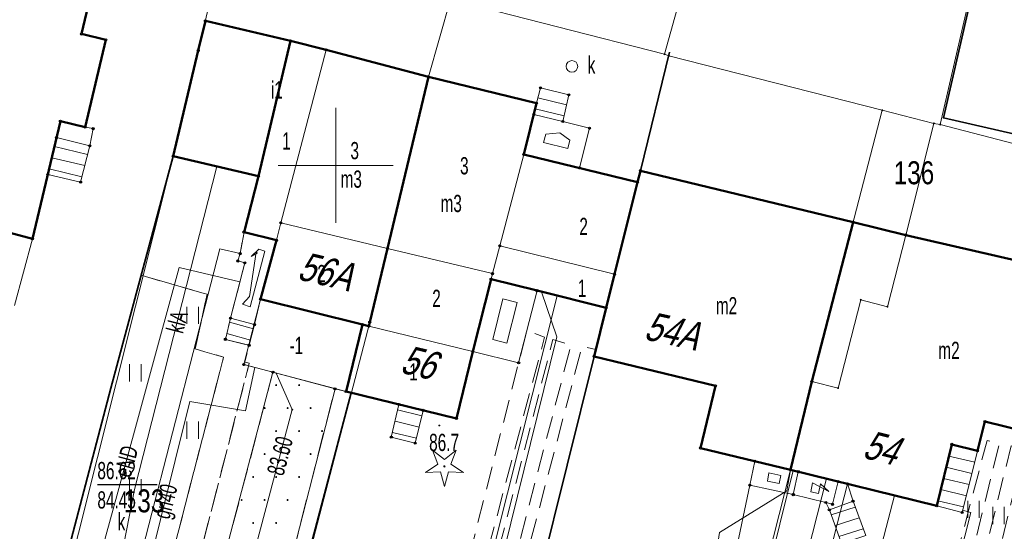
# Model space of a CAD drawing. Header units: metres. Extents: x 7504240 to 7504745, y 5782869 to 5783359.
# Tile 8 of 93: x 7504386 to 7504429, y 5782934 to 5782956. Entities that reach past the tile are written whole.
import ezdxf
from ezdxf.enums import TextEntityAlignment as Align

# ---------------------------------------------------------------- set-up
doc = ezdxf.new("R2010")
doc.units = ezdxf.units.M
doc.header["$MEASUREMENT"] = 0
for name, pattern in [('1.0_0.5', [1.5, 1, -0.5]), ('219-500', [0]), ('egbp-500', [0])]:
    doc.linetypes.add(name, pattern=pattern)
doc.layers.get('0').update_dxf_attribs({"color": 2, "linetype": 'CONTINUOUS', "lineweight": 5})
for name, color, linetype in [('203-punkt graniczny', 7, 'CONTINUOUS'), ('211-numer działki ewidencyjnej', 7, 'CONTINUOUS'), ('219-działka ewidencyjna', 7, 'CONTINUOUS'), ('312-budynek ewidencyjny', 7, 'CONTINUOUS'), ('312-oznaczenie budynku ewidencyjnego-Atr117', 7, 'CONTINUOUS'), ('320-blok - kondygnacja nadziemna', 7, 'CONTINUOUS'), ('320-blok - kondygnacja nadziemna-Atr25', 7, 'CONTINUOUS'), ('352-schody', 7, 'CONTINUOUS'), ('Adres nieruchomości (na budynku)', 7, 'CONTINUOUS'), ('blok - kondygnacja podziemna', 7, 'CONTINUOUS'), ('blok - kondygnacja podziemna-Atr178', 7, 'CONTINUOUS'), ('chodnik', 7, 'CONTINUOUS'), ('drzewo iglaste', 7, 'CONTINUOUS'), ('ogrodzenie trwałe', 7, 'CONTINUOUS'), ('pikieta sztuczna', 7, 'CONTINUOUS'), ('pikieta sztuczna-Atr2', 7, 'CONTINUOUS'), ('przewód elektroenergetyczny podziemny', 7, 'CONTINUOUS'), ('przewód elektroenergetyczny podziemny-Atr1', 7, 'CONTINUOUS'), ('przewód gazowy', 7, 'CONTINUOUS'), ('przewód gazowy-Atr1', 7, 'CONTINUOUS'), ('przewód kanalizacyjny', 7, 'CONTINUOUS'), ('przewód kanalizacyjny-Atr1', 7, 'CONTINUOUS'), ('przewód wodociągowy', 7, 'CONTINUOUS'), ('Punkt budynku', 7, 'CONTINUOUS'), ('rzędna', 7, 'CONTINUOUS'), ('rzędna-Atr2', 7, 'CONTINUOUS'), ('rzędna-Atr3', 7, 'CONTINUOUS'), ('studnia kanalizacyjna-Atr17', 7, 'CONTINUOUS'), ('taras', 7, 'CONTINUOUS'), ('trawnik', 7, 'CONTINUOUS'), ('wiatrołap', 7, 'CONTINUOUS'), ('wjazd do podziemia', 7, 'CONTINUOUS'), ('Wstawianie ramki sekcyjnej z opisem', 7, 'CONTINUOUS'), ('właz do komory lub kanału - okrągły', 7, 'CONTINUOUS'), ('właz do komory lub kanału - okrągły-Atr17', 7, 'CONTINUOUS')]:
    doc.layers.add(name, color=color, linetype=linetype)
doc.styles.get("Standard").update_dxf_attribs({"font": 'Working1250', "width": 0.75})
doc.linetypes.add('902-500', pattern='A,3.75,0,[1,ksztalty.shx,S=0.5,R=0,X=0,Y=0],3.75', length=7.5)

# ---------------------------------------------------------------- blocks, each defined once
blk = doc.blocks.new('PW01')
at = {"linetype": 'Continuous', "lineweight": 13}
h = blk.add_hatch(color=0, dxfattribs=at)
edge = h.paths.add_edge_path()
edge.add_arc((0, 0), 0.045, 0, 360)
blk = doc.blocks.new('OP011')
at = {"linetype": 'Continuous', "lineweight": 13}
h = blk.add_hatch(color=0, dxfattribs=at)
edge = h.paths.add_edge_path()
edge.add_arc((0, 0), 0.05, 0, 360)
at = {"color": 0, "linetype": 'Continuous', "lineweight": 13}
for p, q in [((-0.283, 0.093), (-0.512, 0.706)), ((-0.512, 0.706), (0, 0.299)), ((0, 0.299), (0.512, 0.706)), ((0.512, 0.706), (0.283, 0.093)), ((-0.828, -0.268), (-0.283, 0.093)), ((0.283, 0.093), (0.828, -0.268)), ((-0.175, -0.24), (-0.828, -0.268)), ((0, -0.87), (-0.175, -0.24)), ((0.175, -0.24), (0, -0.87)), ((0.828, -0.268), (0.175, -0.24))]:
    blk.add_line(p, q, dxfattribs=at)
blk = doc.blocks.new('US22')
at = {"color": 0, "linetype": 'Continuous', "lineweight": 13}
blk.add_circle((0, 0), 0.25, dxfattribs=at)
blk = doc.blocks.new('TU04')
at = {"color": 0, "linetype": 'Continuous', "lineweight": 13}
for p, q in [((0, 0), (0, 0.75)), ((0.5, 0), (0.5, 0.75))]:
    blk.add_line(p, q, dxfattribs=at)
blk = doc.blocks.new('203')
at = {"linetype": 'Continuous', "lineweight": 0}
h = blk.add_hatch(color=0, dxfattribs=at)
edge = h.paths.add_edge_path()
edge.add_arc((0, 0), 0.045, 0, 360)
blk = doc.blocks.new('PUNKTBUD')
at = {"color": 0}
blk.add_circle((0, 0), 0.045, dxfattribs=at)
blk = doc.blocks.new('PW02')
at = {"linetype": 'Continuous', "lineweight": 13}
h = blk.add_hatch(color=0, dxfattribs=at)
edge = h.paths.add_edge_path()
edge.add_arc((0, 0), 0.045, 0, 360)

msp = doc.modelspace()

# ---------------------------------------------------------------- linework, layer by layer
at = {"layer": '219-działka ewidencyjna', "color": 7, "linetype": '219-500', "lineweight": 18, "flags": 128}
for points in [[(7504433.82, 5782984.29), (7504426.3, 5782951.78)], [(7504414.31, 5782954.84), (7504418.56, 5782970.08)], [(7504392.93, 5782950.4), (7504395.12, 5782959.64)], [(7504405, 5782957.24), (7504404.04, 5782953.86)], [(7504414.31, 5782954.84), (7504405, 5782957.24)], [(7504406.47, 5782922.47), (7504414.5, 5782954.77)], [(7504414.31, 5782954.84), (7504414.5, 5782954.77)], [(7504414.5, 5782954.77), (7504423.78, 5782952.4)], [(7504401.48, 5782943.18), (7504404.04, 5782953.86)], [(7504423.78, 5782952.4), (7504420.72, 5782940.6)], [(7504423.78, 5782952.4), (7504426.03, 5782951.83)], [(7504426.03, 5782951.83), (7504424.81, 5782946.97)], [(7504426.3, 5782951.78), (7504426.03, 5782951.83)], [(7504426.3, 5782951.78), (7504433.77, 5782949.83)], [(7504387.17, 5782927.46), (7504392.93, 5782950.4)], [(7504424.81, 5782946.97), (7504424.01, 5782943.85)], [(7504422.85, 5782944.15), (7504421.86, 5782940.31)], [(7504424.01, 5782943.85), (7504422.85, 5782944.15)], [(7504396.76, 5782925.02), (7504401.48, 5782943.18)], [(7504420.72, 5782940.6), (7504419.79, 5782936.75)], [(7504421.86, 5782940.31), (7504420.72, 5782940.6)], [(7504419.79, 5782936.75), (7504415.58, 5782920.17)]]:
    msp.add_lwpolyline(points, dxfattribs=at)
at = {"layer": '312-budynek ewidencyjny', "color": 7, "linetype": 'Continuous', "lineweight": 50, "flags": 128}
for points in [[(7504388.94, 5782955.72), (7504389.23, 5782956.94)], [(7504394.02, 5782955), (7504394.33, 5782956.29)], [(7504394.33, 5782956.29), (7504398.03, 5782955.42)], [(7504390, 5782955.47), (7504388.94, 5782955.72)], [(7504389.1, 5782951.67), (7504390, 5782955.47)], [(7504398.03, 5782955.42), (7504396.64, 5782949.53)], [(7504396.64, 5782949.53), (7504398.03, 5782955.42)], [(7504398.03, 5782955.42), (7504399.58, 5782955.03)], [(7504392.93, 5782950.4), (7504394.02, 5782955)], [(7504399.58, 5782955.03), (7504404.04, 5782953.86)], [(7504404.04, 5782953.86), (7504402.25, 5782946.38)], [(7504402.25, 5782946.38), (7504404.04, 5782953.86)], [(7504404.04, 5782953.86), (7504408.74, 5782952.71)], [(7504408.74, 5782952.71), (7504408.19, 5782950.48)], [(7504386.8, 5782946.81), (7504388.02, 5782951.93)], [(7504388.02, 5782951.93), (7504389.1, 5782951.67)], [(7504396.64, 5782949.53), (7504392.93, 5782950.4)], [(7504408.19, 5782950.48), (7504413.13, 5782949.27)], [(7504396.01, 5782947.1), (7504396.64, 5782949.53)], [(7504413.13, 5782949.27), (7504413.26, 5782949.77)], [(7504413.26, 5782949.77), (7504422.52, 5782947.53)], [(7504377.85, 5782949.2), (7504386.8, 5782946.81)], [(7504413.13, 5782949.27), (7504412.13, 5782945.26)], [(7504412.13, 5782945.26), (7504413.13, 5782949.27)], [(7504422.52, 5782947.53), (7504420.72, 5782940.6)], [(7504422.52, 5782947.53), (7504420.72, 5782940.6)], [(7504424.81, 5782946.97), (7504422.52, 5782947.53)], [(7504397.42, 5782946.74), (7504396.01, 5782947.1)], [(7504432.64, 5782945.17), (7504424.81, 5782946.97)], [(7504396.73, 5782944.18), (7504397.42, 5782946.74)], [(7504402.25, 5782946.38), (7504401.48, 5782943.18)], [(7504401.48, 5782943.18), (7504402.25, 5782946.38)], [(7504412.13, 5782945.26), (7504411.77, 5782943.8)], [(7504411.77, 5782943.8), (7504412.13, 5782945.26)], [(7504406.76, 5782945.05), (7504405.97, 5782941.9)], [(7504408.76, 5782944.55), (7504406.76, 5782945.05)], [(7504411.77, 5782943.8), (7504408.76, 5782944.55)], [(7504401.16, 5782943.07), (7504396.73, 5782944.18)], [(7504411.25, 5782941.69), (7504411.77, 5782943.8)], [(7504400.45, 5782940.16), (7504401.16, 5782943.07)], [(7504401.44, 5782943.01), (7504401.16, 5782943.07)], [(7504401.16, 5782943.07), (7504401.44, 5782943.01)], [(7504401.48, 5782943.18), (7504401.44, 5782943.01)], [(7504401.44, 5782943.01), (7504401.48, 5782943.18)], [(7504405.97, 5782941.9), (7504405.25, 5782938.99)], [(7504416.52, 5782940.41), (7504411.25, 5782941.69)], [(7504415.87, 5782937.7), (7504416.52, 5782940.41)], [(7504420.72, 5782940.6), (7504419.79, 5782936.75)], [(7504420.72, 5782940.6), (7504419.79, 5782936.75)], [(7504405.25, 5782938.99), (7504400.45, 5782940.16)], [(7504427.93, 5782937.58), (7504428.25, 5782938.85)], [(7504428.25, 5782938.85), (7504430.96, 5782938.19)], [(7504426.15, 5782935.18), (7504426.81, 5782937.86)], [(7504426.81, 5782937.86), (7504427.93, 5782937.58)], [(7504419.79, 5782936.75), (7504415.87, 5782937.7)], [(7504419.79, 5782936.75), (7504426.15, 5782935.18)]]:
    msp.add_lwpolyline(points, dxfattribs=at)
at = {"layer": '320-blok - kondygnacja nadziemna', "color": 7, "linetype": 'Continuous', "lineweight": 18, "flags": 128}
for points in [[(7504398.03, 5782955.42), (7504399.58, 5782955.03), (7504397.61, 5782947.5), (7504397.42, 5782946.74), (7504396.01, 5782947.1), (7504396.64, 5782949.53)], [(7504402.25, 5782946.38), (7504397.61, 5782947.5), (7504399.58, 5782955.03), (7504404.04, 5782953.86)], [(7504404.04, 5782953.86), (7504408.74, 5782952.71), (7504408.19, 5782950.48), (7504407.14, 5782946.5), (7504406.82, 5782945.29), (7504402.25, 5782946.38)], [(7504408.19, 5782950.48), (7504413.13, 5782949.27), (7504412.13, 5782945.26), (7504407.14, 5782946.5)], [(7504397.61, 5782947.5), (7504402.25, 5782946.38), (7504401.48, 5782943.18), (7504401.44, 5782943.01), (7504401.16, 5782943.07), (7504396.73, 5782944.18), (7504397.42, 5782946.74)], [(7504402.25, 5782946.38), (7504406.82, 5782945.29), (7504406.76, 5782945.05), (7504405.97, 5782941.9), (7504401.44, 5782943.01), (7504401.48, 5782943.18)], [(7504407.14, 5782946.5), (7504412.13, 5782945.26), (7504411.77, 5782943.8), (7504408.76, 5782944.55), (7504406.76, 5782945.05), (7504406.82, 5782945.29)], [(7504401.16, 5782943.07), (7504401.44, 5782943.01), (7504405.97, 5782941.9), (7504405.25, 5782938.99), (7504400.45, 5782940.16)]]:
    msp.add_lwpolyline(points, close=True, dxfattribs=at)
at = {"layer": '352-schody', "color": 7, "linetype": 'Continuous', "lineweight": 18, "flags": 128}
for points in [[(7504408.62, 5782952.22), (7504409.88, 5782951.91), (7504410.14, 5782953.07), (7504408.91, 5782953.38), (7504408.74, 5782952.71)], [(7504408.62, 5782952.22), (7504409.88, 5782951.91), (7504410.14, 5782953.07), (7504408.91, 5782953.38), (7504408.74, 5782952.71)], [(7504388.02, 5782951.93), (7504387.85, 5782951.21), (7504389.3, 5782950.85), (7504389.45, 5782951.6), (7504389.1, 5782951.67)], [(7504388.02, 5782951.93), (7504387.85, 5782951.21), (7504389.3, 5782950.85), (7504389.45, 5782951.6), (7504389.1, 5782951.67)], [(7504387.47, 5782949.6), (7504388.9, 5782949.27), (7504389.3, 5782950.85), (7504387.85, 5782951.21)], [(7504387.47, 5782949.6), (7504388.9, 5782949.27), (7504389.3, 5782950.85), (7504387.85, 5782951.21)], [(7504395.42, 5782943.35), (7504395.2, 5782942.43), (7504396.23, 5782942.17), (7504396.47, 5782943.07)], [(7504395.42, 5782943.35), (7504395.2, 5782942.43), (7504396.23, 5782942.17), (7504396.47, 5782943.07)], [(7504402.75, 5782939.6), (7504403.81, 5782939.34), (7504403.46, 5782937.91), (7504402.42, 5782938.17)], [(7504402.75, 5782939.6), (7504403.81, 5782939.34), (7504403.46, 5782937.91), (7504402.42, 5782938.17)], [(7504426.15, 5782935.18), (7504427.26, 5782934.89), (7504427.93, 5782937.58), (7504426.81, 5782937.86)], [(7504426.15, 5782935.18), (7504427.26, 5782934.89), (7504427.93, 5782937.58), (7504426.81, 5782937.86)], [(7504421.33, 5782935.33), (7504421.48, 5782935.01), (7504422.51, 5782935.39), (7504422.27, 5782936.14), (7504421.86, 5782936.24), (7504421.62, 5782935.25)], [(7504421.33, 5782935.33), (7504421.48, 5782935.01), (7504422.51, 5782935.39), (7504422.27, 5782936.14), (7504421.86, 5782936.24), (7504421.62, 5782935.25)], [(7504421.48, 5782935.01), (7504422.01, 5782933.55), (7504423.06, 5782933.9), (7504422.51, 5782935.39)], [(7504421.48, 5782935.01), (7504422.01, 5782933.55), (7504423.06, 5782933.9), (7504422.51, 5782935.39)]]:
    msp.add_lwpolyline(points, close=True, dxfattribs=at)
for points in [[(7504410.044, 5782952.643), (7504408.799, 5782952.942)], [(7504409.935, 5782952.155), (7504408.678, 5782952.457)], [(7504389.205, 5782950.475), (7504387.758, 5782950.822)], [(7504389.082, 5782949.99), (7504387.644, 5782950.335)], [(7504388.96, 5782949.506), (7504387.529, 5782949.849)], [(7504396.42, 5782942.882), (7504395.378, 5782943.174)], [(7504396.291, 5782942.399), (7504395.261, 5782942.687)], [(7504402.694, 5782939.356), (7504403.751, 5782939.097)], [(7504402.581, 5782938.869), (7504403.632, 5782938.612)], [(7504402.469, 5782938.381), (7504403.513, 5782938.126)], [(7504427.927, 5782937.567), (7504426.804, 5782937.835)], [(7504427.806, 5782937.082), (7504426.684, 5782937.35)], [(7504427.685, 5782936.597), (7504426.565, 5782936.864)], [(7504427.564, 5782936.111), (7504426.445, 5782936.379)], [(7504427.443, 5782935.626), (7504426.326, 5782935.893)], [(7504427.323, 5782935.141), (7504426.206, 5782935.408)], [(7504421.557, 5782934.797), (7504422.606, 5782935.13)], [(7504421.728, 5782934.326), (7504422.779, 5782934.66)], [(7504421.899, 5782933.856), (7504422.953, 5782934.19)]]:
    msp.add_lwpolyline(points, dxfattribs=at)
at = {"layer": 'blok - kondygnacja podziemna', "color": 7, "linetype": 'egbp-500', "lineweight": 18, "flags": 128}
msp.add_lwpolyline([(7504396.73, 5782944.18), (7504401.16, 5782943.07), (7504400.45, 5782940.16), (7504396, 5782941.33)], close=True, dxfattribs=at)
at = {"layer": 'chodnik', "color": 7, "linetype": '1.0_0.5', "lineweight": 18, "flags": 128}
msp.add_lwpolyline([(7504391.2, 5782926.5), (7504391.23, 5782926.62), (7504395.12, 5782941.66), (7504393.89, 5782942.01), (7504394.4, 5782944.39), (7504391.53, 5782945.22), (7504392.93, 5782950.4), (7504396.64, 5782949.53), (7504396.01, 5782947.1), (7504395.84, 5782946.16), (7504395.74, 5782945.84), (7504396.05, 5782945.76), (7504395.42, 5782943.35), (7504395.2, 5782942.43), (7504396.23, 5782942.17), (7504396.04, 5782941.44), (7504396.24, 5782941.39), (7504392.33, 5782926.21)], close=True, dxfattribs=at)
at = {"layer": 'ogrodzenie trwałe', "color": 7, "linetype": '902-500', "lineweight": 35, "flags": 128}
for points in [[(7504442.45, 5782949.91), (7504434.36, 5782950.26), (7504426.44, 5782952.07), (7504428.25, 5782959.91), (7504430.89, 5782971.78), (7504433.64, 5782984.31)], [(7504414.52, 5782954.93), (7504413.26, 5782949.77)], [(7504392.93, 5782950.4), (7504390.21, 5782940.31), (7504386.93, 5782927.74)], [(7504411.25, 5782941.69), (7504408.9, 5782932.23), (7504406.38, 5782922.61)], [(7504400.68, 5782940.1), (7504398.29, 5782931.09), (7504396.65, 5782925.03)]]:
    msp.add_lwpolyline(points, dxfattribs=at)
at = {"layer": 'przewód elektroenergetyczny podziemny', "color": 1, "linetype": 'Continuous', "lineweight": 18, "flags": 128}
for points in [[(7504395.83, 5782944.93), (7504393.19, 5782945.56), (7504390.47, 5782935.62), (7504387.85, 5782926.07)], [(7504414.53, 5782920.33), (7504415.62, 5782927.15), (7504416.7, 5782934.03), (7504419.63, 5782935.83), (7504419.79, 5782936.75)]]:
    msp.add_lwpolyline(points, dxfattribs=at)
at = {"layer": 'przewód gazowy', "color": 52, "linetype": 'Continuous', "lineweight": 18, "flags": 128}
for points in [[(7504395.84, 5782946.16), (7504394.96, 5782946.37), (7504386.72, 5782914.34)], [(7504406.18, 5782922.73), (7504406.2, 5782923.68), (7504405.05, 5782924.03), (7504409.62, 5782942.54), (7504408.96, 5782944.5)], [(7504390.45, 5782926.67), (7504390.46, 5782926.89), (7504393.66, 5782939.72), (7504396.08, 5782939.32), (7504396.48, 5782941.2)], [(7504415.84, 5782920.37), (7504419.9, 5782936.72)], [(7504422.27, 5782936.14), (7504414.81, 5782907.02)], [(7504420, 5782919.08), (7504424.31, 5782935.64)]]:
    msp.add_lwpolyline(points, dxfattribs=at)
at = {"layer": 'przewód kanalizacyjny', "color": 34, "linetype": 'Continuous', "lineweight": 18, "flags": 128}
for points in [[(7504394.83, 5782949.95), (7504391.24, 5782935.9)], [(7504418.24, 5782937.13), (7504418.02, 5782936.08), (7504416.72, 5782929.88), (7504411.96, 5782930.97), (7504411.43, 5782931.1)], [(7504385.79, 5782918.44), (7504389.99, 5782930.7), (7504390.78, 5782933.51), (7504391.24, 5782935.9)], [(7504424.25, 5782920.34), (7504424.36, 5782921.67), (7504424.8, 5782923.68), (7504427.63, 5782934.89), (7504427.28, 5782934.99)]]:
    msp.add_lwpolyline(points, dxfattribs=at)
at = {"layer": 'przewód wodociągowy', "color": 5, "linetype": 'Continuous', "lineweight": 18, "flags": 128}
for points in [[(7504403.6, 5782920.33), (7504403.68, 5782920.64), (7504409.63, 5782944.33)], [(7504393.79, 5782923.08), (7504398.11, 5782939.37), (7504397.41, 5782940.96)], [(7504416.45, 5782917.09), (7504416.53, 5782917.4), (7504421.35, 5782936.37)]]:
    msp.add_lwpolyline(points, dxfattribs=at)
at = {"layer": 'rzędna-Atr2', "color": 7, "flags": 128}
msp.add_lwpolyline([(7504389.63, 5782936.11), (7504392.231, 5782936.11)], dxfattribs=at)
at = {"layer": 'taras', "color": 0, "lineweight": 18}
for p, q in [((7504408.19, 5782950.48), (7504408.62, 5782952.22)), ((7504408.62, 5782952.22), (7504409.88, 5782951.91)), ((7504409.88, 5782951.91), (7504411.04, 5782951.62)), ((7504411.04, 5782951.62), (7504410.61, 5782949.89)), ((7504409.047, 5782951), (7504409.137, 5782951.365)), ((7504409.137, 5782951.365), (7504409.759, 5782951.424)), ((7504409.759, 5782951.424), (7504410.184, 5782951.105)), ((7504410.184, 5782951.105), (7504410.095, 5782950.742)), ((7504410.095, 5782950.742), (7504409.047, 5782951)), ((7504410.61, 5782949.89), (7504408.19, 5782950.48)), ((7504377.85, 5782949.2), (7504386.8, 5782946.81)), ((7504386.8, 5782946.81), (7504386.02, 5782943.9)), ((7504395.84, 5782946.16), (7504396.01, 5782947.1)), ((7504396.01, 5782947.1), (7504397.42, 5782946.74)), ((7504397.42, 5782946.74), (7504396.73, 5782944.18)), ((7504395.74, 5782945.84), (7504395.84, 5782946.16)), ((7504396.545, 5782946.229), (7504396.245, 5782944.302)), ((7504396.279, 5782943.851), (7504396.914, 5782946.268)), ((7504396.661, 5782946.352), (7504396.327, 5782946.04)), ((7504396.327, 5782946.04), (7504396.592, 5782946.194)), ((7504396.592, 5782946.194), (7504396.545, 5782946.229)), ((7504396.914, 5782946.268), (7504396.661, 5782946.352)), ((7504395.42, 5782943.35), (7504396.05, 5782945.76)), ((7504396.05, 5782945.76), (7504395.74, 5782945.84)), ((7504396.245, 5782944.302), (7504395.939, 5782943.955)), ((7504395.939, 5782943.955), (7504396.279, 5782943.851)), ((7504396.73, 5782944.18), (7504396.47, 5782943.07)), ((7504396.47, 5782943.07), (7504395.42, 5782943.35)), ((7504418.02, 5782936.08), (7504418.24, 5782937.13)), ((7504418.24, 5782937.13), (7504420.13, 5782936.67)), ((7504418.853, 5782936.621), (7504418.791, 5782936.256)), ((7504419.372, 5782936.509), (7504418.853, 5782936.621)), ((7504419.3, 5782936.153), (7504419.372, 5782936.509)), ((7504419.91, 5782935.67), (7504420.13, 5782936.67)), ((7504420.13, 5782936.67), (7504419.91, 5782935.67)), ((7504420.13, 5782936.67), (7504421.86, 5782936.24)), ((7504419.91, 5782935.67), (7504418.02, 5782936.08)), ((7504418.791, 5782936.256), (7504419.3, 5782936.153)), ((7504420.743, 5782936.192), (7504420.672, 5782935.797)), ((7504421.454, 5782935.815), (7504420.743, 5782936.192)), ((7504421.01, 5782935.725), (7504421.097, 5782936.139)), ((7504421.097, 5782936.139), (7504421.454, 5782935.815)), ((7504421.86, 5782936.24), (7504421.62, 5782935.25)), ((7504421.33, 5782935.33), (7504419.91, 5782935.67)), ((7504420.672, 5782935.797), (7504421.01, 5782935.725)), ((7504421.62, 5782935.25), (7504421.33, 5782935.33))]:
    msp.add_line(p, q, dxfattribs=at)
at = {"layer": 'trawnik', "color": 7, "linetype": '1.0_0.5', "lineweight": 18, "flags": 128}
for points in [[(7504391.23, 5782926.62), (7504391.2, 5782926.5), (7504389.36, 5782926.97), (7504386.93, 5782927.74), (7504390.21, 5782940.31), (7504391.53, 5782945.22), (7504394.4, 5782944.39), (7504393.89, 5782942.01), (7504395.12, 5782941.66)], [(7504403.95, 5782923.24), (7504403.37, 5782923.41), (7504408.32, 5782942.82), (7504409.09, 5782942.52)], [(7504404.47, 5782923.09), (7504409.45, 5782942.42), (7504410.24, 5782942.19), (7504405.2, 5782922.91)], [(7504406.38, 5782922.61), (7504405.62, 5782922.81), (7504410.72, 5782942.13), (7504411.32, 5782941.99), (7504411.25, 5782941.69), (7504408.9, 5782932.23)], [(7504396.65, 5782925.03), (7504396.08, 5782925.16), (7504393.15, 5782925.92), (7504392.33, 5782926.21), (7504396.21, 5782941.27), (7504397.27, 5782941), (7504394.99, 5782932.32), (7504397.73, 5782931.52), (7504399.97, 5782940.28), (7504400.68, 5782940.1), (7504396.7, 5782925.19)], [(7504426.98, 5782932.84), (7504428.34, 5782938.03), (7504428.87, 5782937.88), (7504427.58, 5782932.62)], [(7504428.09, 5782932.53), (7504429.39, 5782937.79), (7504429.96, 5782937.64), (7504428.68, 5782932.4)]]:
    msp.add_lwpolyline(points, close=True, dxfattribs=at)
at = {"layer": 'wiatrołap', "color": 0, "linetype": 'CONTINUOUS', "lineweight": 18}
for p, q in [((7504405.97, 5782941.9), (7504406.76, 5782945.05)), ((7504406.76, 5782945.05), (7504408.76, 5782944.55)), ((7504408.76, 5782944.55), (7504407.96, 5782941.41)), ((7504406.831, 5782942.418), (7504407.274, 5782944.193)), ((7504407.274, 5782944.193), (7504407.897, 5782944.035)), ((7504407.897, 5782944.035), (7504407.45, 5782942.26)), ((7504407.45, 5782942.26), (7504406.831, 5782942.418)), ((7504407.96, 5782941.41), (7504405.97, 5782941.9))]:
    msp.add_line(p, q, dxfattribs=at)
at = {"layer": 'wjazd do podziemia', "color": 7, "linetype": 'Continuous', "lineweight": 18, "flags": 128}
msp.add_lwpolyline([(7504397.27, 5782941), (7504399.97, 5782940.28), (7504397.73, 5782931.52), (7504394.99, 5782932.32)], close=True, dxfattribs=at)
at = {"layer": 'Wstawianie ramki sekcyjnej z opisem', "color": 7, "linetype": 'Continuous', "lineweight": 13, "flags": 128}
for points in [[(7504400, 5782947.5), (7504400, 5782952.5)], [(7504397.5, 5782950), (7504402.5, 5782950)]]:
    msp.add_lwpolyline(points, dxfattribs=at)

# ---------------------------------------------------------------- block references
at = {"layer": '203-punkt graniczny', "color": 7, "linetype": 'Continuous', "lineweight": 18}
for p in [(7504414.31, 5782954.84), (7504414.5, 5782954.77), (7504404.04, 5782953.86), (7504423.78, 5782952.4), (7504426.03, 5782951.83), (7504426.3, 5782951.78), (7504392.93, 5782950.4), (7504424.81, 5782946.97), (7504422.85, 5782944.15), (7504424.01, 5782943.85), (7504401.48, 5782943.18), (7504420.72, 5782940.6), (7504421.86, 5782940.31), (7504419.79, 5782936.75)]:
    msp.add_blockref('203', p, dxfattribs=at)
at = {"layer": 'drzewo iglaste', "color": 94, "linetype": 'Continuous', "lineweight": 18}
msp.add_blockref('OP011', (7504404.73, 5782936.9), dxfattribs=at)
at = {"layer": 'pikieta sztuczna', "color": 7, "linetype": 'Continuous', "lineweight": 13}
msp.add_blockref('PW01', (7504404.51, 5782938.68), dxfattribs=at)
at = {"layer": 'Punkt budynku', "color": 5, "linetype": 'Continuous', "lineweight": 18}
for p in [(7504394.33, 5782956.29), (7504388.94, 5782955.72), (7504390, 5782955.47), (7504398.03, 5782955.42), (7504394.02, 5782955), (7504399.58, 5782955.03), (7504404.04, 5782953.86), (7504408.91, 5782953.38), (7504410.14, 5782953.07), (7504408.74, 5782952.71), (7504388.02, 5782951.93), (7504408.62, 5782952.22), (7504409.88, 5782951.91), (7504389.1, 5782951.67), (7504389.45, 5782951.6), (7504411.04, 5782951.62), (7504387.85, 5782951.21), (7504389.3, 5782950.85), (7504392.93, 5782950.4), (7504408.19, 5782950.48), (7504410.61, 5782949.89), (7504413.26, 5782949.77), (7504387.47, 5782949.6), (7504396.64, 5782949.53), (7504388.9, 5782949.27), (7504413.13, 5782949.27), (7504397.61, 5782947.5), (7504422.52, 5782947.53), (7504386.8, 5782946.81), (7504396.01, 5782947.1), (7504397.42, 5782946.74), (7504424.81, 5782946.97), (7504402.25, 5782946.38), (7504407.14, 5782946.5), (7504395.84, 5782946.16), (7504395.74, 5782945.84), (7504396.05, 5782945.76), (7504406.76, 5782945.05), (7504406.82, 5782945.29), (7504412.13, 5782945.26), (7504396.73, 5782944.18), (7504408.76, 5782944.55), (7504411.77, 5782943.8), (7504395.42, 5782943.35), (7504396.47, 5782943.07), (7504401.16, 5782943.07), (7504401.44, 5782943.01), (7504401.48, 5782943.18), (7504395.2, 5782942.43), (7504396.23, 5782942.17), (7504405.97, 5782941.9), (7504411.25, 5782941.69), (7504396, 5782941.33), (7504407.96, 5782941.41), (7504397.27, 5782941), (7504416.52, 5782940.41), (7504420.72, 5782940.6), (7504399.97, 5782940.28), (7504400.45, 5782940.16), (7504402.75, 5782939.6), (7504403.81, 5782939.34), (7504405.25, 5782938.99), (7504428.25, 5782938.85), (7504402.42, 5782938.17), (7504403.46, 5782937.91), (7504426.81, 5782937.86), (7504415.87, 5782937.7), (7504427.93, 5782937.58), (7504418.24, 5782937.13), (7504419.79, 5782936.75), (7504420.13, 5782936.67), (7504418.02, 5782936.08), (7504421.86, 5782936.24), (7504422.27, 5782936.14), (7504419.91, 5782935.67), (7504421.33, 5782935.33), (7504421.62, 5782935.25), (7504422.51, 5782935.39), (7504426.15, 5782935.18), (7504421.48, 5782935.01), (7504427.26, 5782934.89)]:
    msp.add_blockref('PUNKTBUD', p, dxfattribs=at)
at = {"layer": 'rzędna', "color": 7, "linetype": 'Continuous', "lineweight": 18}
msp.add_blockref('PW01', (7504398.11, 5782939.37), dxfattribs=at)
at = {"layer": 'trawnik', "color": 7, "linetype": 'Continuous', "lineweight": 18}
for p in [(7504393.529, 5782943.099), (7504391.029, 5782940.599), (7504393.529, 5782938.099), (7504391.029, 5782935.599), (7504427.5, 5782934.655), (7504428.592, 5782934.39)]:
    msp.add_blockref('TU04', p, dxfattribs=at)
at = {"layer": 'wjazd do podziemia', "color": 7, "linetype": 'Continuous', "lineweight": 18}
for p in [(7504397.408, 5782940.438), (7504398.408, 5782940.438), (7504396.908, 5782939.438), (7504397.908, 5782939.438), (7504398.908, 5782939.438), (7504397.408, 5782938.438), (7504398.408, 5782938.438), (7504399.408, 5782938.438), (7504396.908, 5782937.438), (7504397.908, 5782937.438), (7504398.908, 5782937.438), (7504396.408, 5782936.438), (7504397.408, 5782936.438), (7504398.408, 5782936.438), (7504395.908, 5782935.438), (7504396.908, 5782935.438), (7504397.908, 5782935.438), (7504396.408, 5782934.438), (7504397.408, 5782934.438)]:
    msp.add_blockref('PW02', p, dxfattribs=at)
at = {"layer": 'właz do komory lub kanału - okrągły', "color": 7, "linetype": 'Continuous', "lineweight": 18}
msp.add_blockref('US22', (7504410.28, 5782954.31), dxfattribs=at)

# ---------------------------------------------------------------- texts
at = {"layer": '211-numer działki ewidencyjnej', "color": 7, "linetype": 'Continuous', "lineweight": 18, "width": 0.79}
for s, p in [('136', (7504424.28, 5782949.18)), ('133', (7504390.78, 5782934.9))]:
    msp.add_text(s, height=1, dxfattribs=at).set_placement(p)
at = {"layer": '312-oznaczenie budynku ewidencyjnego-Atr117', "color": 7, "width": 0.667}
for s, p in [('i1', (7504397.18, 5782952.91)), ('m3', (7504400.21, 5782949.03)), ('m3', (7504404.56, 5782947.97)), ('m2', (7504416.54, 5782943.52))]:
    msp.add_text(s, height=0.75, dxfattribs=at).set_placement(p)
msp.add_text('m2', height=0.75, dxfattribs=at).set_placement((7504426.22, 5782941.35), align=Align.BOTTOM_LEFT)
at = {"layer": '320-blok - kondygnacja nadziemna-Atr25', "color": 7, "width": 0.667}
for s, p in [('1', (7504397.67, 5782950.69)), ('3', (7504400.64, 5782950.27)), ('3', (7504405.41, 5782949.61)), ('2', (7504410.6, 5782946.97)), ('2', (7504399.2, 5782944.92)), ('1', (7504410.53, 5782944.28)), ('2', (7504404.2, 5782943.84)), ('1', (7504403.2, 5782940.64))]:
    msp.add_text(s, height=0.75, dxfattribs=at).set_placement(p)
at = {"layer": 'Adres nieruchomości (na budynku)', "color": 7, "linetype": 'Continuous', "lineweight": 25, "oblique": 15, "width": 0.79}
for s, rotation, p in [('56A', 346.502, (7504399.57, 5782945.39)), ('54A', 347.47, (7504414.65, 5782942.8)), ('56', 346.456, (7504403.62, 5782941.43)), ('54', 345.963, (7504423.74, 5782937.72))]:
    msp.add_text(s, height=1.25, rotation=rotation, dxfattribs=at).set_placement(p, align=Align.MIDDLE_CENTER)
at = {"layer": 'blok - kondygnacja podziemna-Atr178', "color": 7, "width": 0.667}
msp.add_text('-1', height=0.75, dxfattribs=at).set_placement((7504397.99, 5782941.79))
at = {"layer": 'pikieta sztuczna-Atr2', "color": 7, "width": 0.667}
msp.add_text('86.7', height=0.75, dxfattribs=at).set_placement((7504404.065, 5782937.57))
at = {"layer": 'przewód elektroenergetyczny podziemny-Atr1', "color": 1, "width": 0.667}
msp.add_text('eND', height=0.75, rotation=74.696, dxfattribs=at).set_placement((7504390.881, 5782937.123), align=Align.MIDDLE_CENTER)
at = {"layer": 'przewód gazowy-Atr1', "color": 52, "width": 0.667}
msp.add_text('gn40', height=0.75, rotation=75.995, dxfattribs=at).set_placement((7504392.58, 5782935.38), align=Align.MIDDLE_CENTER)
at = {"layer": 'przewód kanalizacyjny-Atr1', "color": 34, "width": 0.667}
msp.add_text('klA', height=0.75, rotation=75.667, dxfattribs=at).set_placement((7504392.988, 5782942.741), align=Align.MIDDLE_LEFT)
at = {"layer": 'rzędna-Atr2', "color": 7, "width": 0.667}
msp.add_text('83.60', height=0.75, rotation=75.196, dxfattribs=at).set_placement((7504397.36, 5782936.55), align=Align.MIDDLE_LEFT)
at = {"layer": 'rzędna-Atr2', "color": 34, "width": 0.667}
msp.add_text('86.62', height=0.75, dxfattribs=at).set_placement((7504389.63, 5782936.118), align=Align.BOTTOM_LEFT)
at = {"layer": 'rzędna-Atr3', "color": 34, "width": 0.667}
msp.add_text('84.45', height=0.75, dxfattribs=at).set_placement((7504389.63, 5782934.843), align=Align.BOTTOM_LEFT)
at = {"layer": 'studnia kanalizacyjna-Atr17', "color": 34, "width": 0.667}
msp.add_text('k', height=0.75, dxfattribs=at).set_placement((7504390.51, 5782934.12))
at = {"layer": 'właz do komory lub kanału - okrągły-Atr17', "color": 7, "width": 0.667}
msp.add_text('k', height=0.75, dxfattribs=at).set_placement((7504410.963, 5782954.371), align=Align.MIDDLE_LEFT)

doc.saveas('drawing.dxf')
